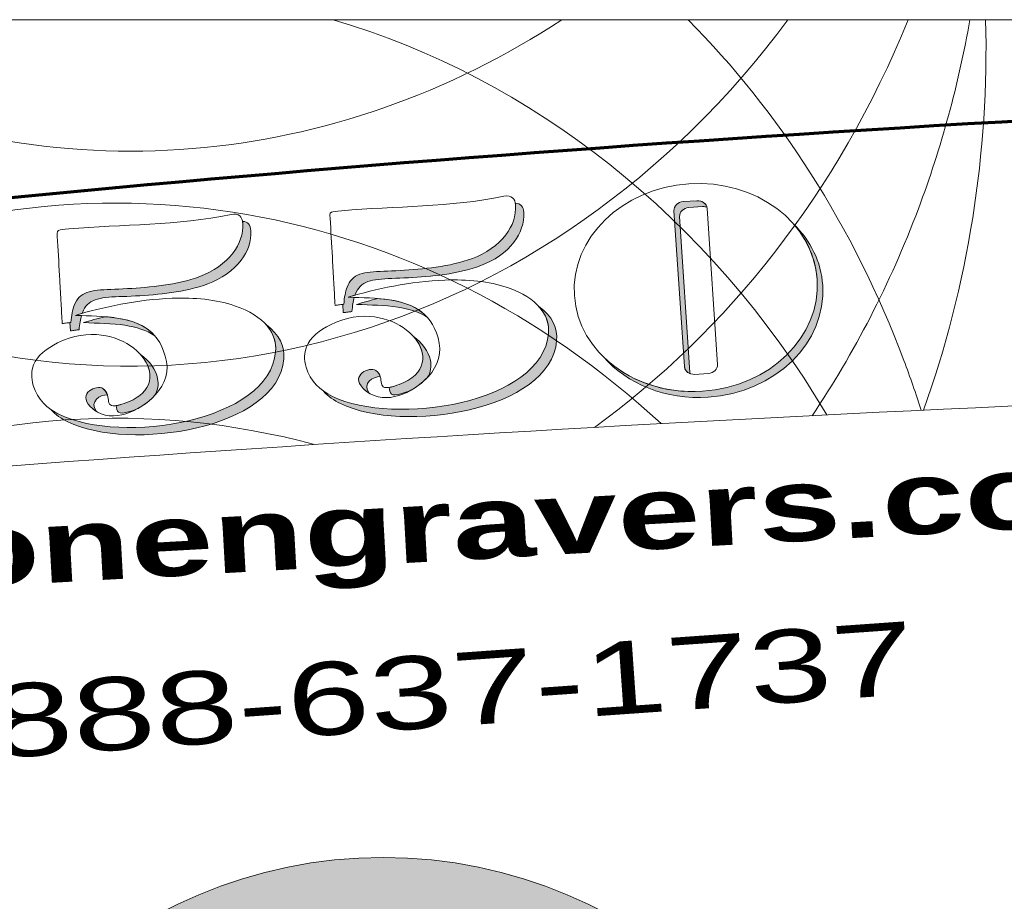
# Model space of a CAD drawing. Header units: inches. Extents: x 0 to 48, y -19.6 to 10.
# Tile 8 of 241: x 13.7 to 17.5, y 6.6 to 10. Entities that reach past the tile are written whole.
import ezdxf

# ---------------------------------------------------------------- set-up
doc = ezdxf.new("R2010")
doc.units = ezdxf.units.IN
doc.header["$MEASUREMENT"] = 0
doc.layers.add('Layer 1', color=7, linetype='Continuous')

msp = doc.modelspace()

# ---------------------------------------------------------------- hatches: boundary and pattern name
at = {"layer": 'Layer 1', "true_color": 0x231f20}
h = msp.add_hatch(color=250, dxfattribs=at)
edge = h.paths.add_edge_path()
edge.add_spline(control_points=[(15.0982, 8.9366), (15.0691, 8.9295), (15.0416, 8.9218), (15.0161, 8.9141), (15.0706, 8.9121), (15.125, 8.9113), (15.1742, 8.9038), (15.2172, 8.8973), (15.2563, 8.8857), (15.288, 8.8638), (15.2526, 8.9045), (15.2015, 8.9227), (15.143, 8.9316), (15.1284, 8.9338), (15.1135, 8.9354), (15.0982, 8.9366)], knot_values=[0, 0, 0, 0, 1, 1, 1, 2, 2, 2, 3, 3, 3, 4, 4, 4, 5, 5, 5, 5], degree=3, periodic=1)
edge = h.paths.add_edge_path()
edge.add_spline(control_points=[(14.8906, 8.5835), (14.9083, 8.5636), (14.9307, 8.548), (14.9558, 8.5358), (15.1925, 8.4212), (15.7574, 8.5082), (15.7803, 8.7754), (15.7843, 8.8228), (15.7637, 8.8693), (15.7124, 8.9067), (15.7408, 8.8751), (15.7522, 8.8394), (15.7491, 8.8032), (15.7262, 8.5359), (15.1613, 8.449), (14.9246, 8.5636), (14.9126, 8.5694), (14.9011, 8.576), (14.8906, 8.5835)], knot_values=[0, 0, 0, 0, 1, 1, 1, 2, 2, 2, 3, 3, 3, 4, 4, 4, 5, 5, 5, 6, 6, 6, 6], degree=3, periodic=1)
edge = h.paths.add_edge_path()
edge.add_spline(control_points=[(15.1932, 8.5751), (15.2039, 8.5785), (15.2146, 8.5825), (15.2248, 8.5871), (15.2439, 8.5979), (15.2616, 8.611), (15.2766, 8.6248), (15.2798, 8.6278), (15.283, 8.6309), (15.286, 8.6341), (15.3, 8.6548), (15.3036, 8.6782), (15.2987, 8.7015), (15.2919, 8.7347), (15.2679, 8.7678), (15.2326, 8.7935), (15.2507, 8.7736), (15.2629, 8.7514), (15.2675, 8.7292), (15.2747, 8.6948), (15.2634, 8.6603), (15.2276, 8.6342), (15.2088, 8.6206), (15.1856, 8.6103), (15.162, 8.6029), (15.1537, 8.6003), (15.1468, 8.5986), (15.141, 8.5977), (15.1439, 8.5762), (15.1433, 8.5595), (15.1932, 8.5751)], knot_values=[0, 0, 0, 0, 1, 1, 1, 2, 2, 2, 3, 3, 3, 4, 4, 4, 5, 5, 5, 6, 6, 6, 7, 7, 7, 8, 8, 8, 9, 9, 9, 10, 10, 10, 10], degree=3, periodic=1)
edge = h.paths.add_edge_path()
edge.add_spline(control_points=[(14.9659, 8.8829), (14.9659, 8.8829), (14.9641, 8.9143), (14.9641, 8.9143), (14.9641, 8.9143), (14.968, 8.9146), (14.968, 8.9146), (14.9701, 8.9418), (14.9742, 8.963), (14.9804, 8.9795), (14.9854, 8.9926), (14.9917, 9.0028), (14.9996, 9.0107), (15.0323, 9.0438), (15.091, 9.0383), (15.1834, 9.0436), (15.2691, 9.0486), (15.3725, 9.0574), (15.4594, 9.0898), (15.5102, 9.1088), (15.5565, 9.1402), (15.5869, 9.1802), (15.6118, 9.213), (15.6261, 9.2516), (15.6234, 9.2938), (15.6232, 9.296), (15.6229, 9.2982), (15.6226, 9.3004), (15.644, 9.3003), (15.6533, 9.2851), (15.6546, 9.266), (15.6573, 9.2238), (15.643, 9.1852), (15.6181, 9.1524), (15.5877, 9.1124), (15.5414, 9.081), (15.4906, 9.0621), (15.4037, 9.0296), (15.3003, 9.0208), (15.2146, 9.0159), (15.1222, 9.0106), (15.0635, 9.016), (15.0308, 8.9829), (15.0229, 8.975), (15.0166, 8.9648), (15.0116, 8.9518), (15.0116, 8.9518), (15.0108, 8.9495), (15.0108, 8.9495), (15.0019, 8.9469), (14.9933, 8.9444), (14.9849, 8.9418), (14.9849, 8.9418), (15.0081, 8.941), (15.0081, 8.941), (15.0038, 8.9263), (15.0009, 8.9085), (14.9992, 8.8869), (14.9939, 8.8865), (14.9886, 8.8858), (14.9834, 8.885), (14.9775, 8.8841), (14.9717, 8.8833), (14.9659, 8.8829)], knot_values=[0, 0, 0, 0, 1, 1, 1, 2, 2, 2, 3, 3, 3, 4, 4, 4, 5, 5, 5, 6, 6, 6, 7, 7, 7, 8, 8, 8, 9, 9, 9, 10, 10, 10, 11, 11, 11, 12, 12, 12, 13, 13, 13, 14, 14, 14, 15, 15, 15, 16, 16, 16, 17, 17, 17, 18, 18, 18, 19, 19, 19, 20, 20, 20, 21, 21, 21, 21], degree=3, periodic=1)
edge = h.paths.add_edge_path()
edge.add_spline(control_points=[(15.065, 8.5756), (15.037, 8.6138), (15.0796, 8.6397), (15.1072, 8.6388), (15.1047, 8.6473), (15.1, 8.6557), (15.0902, 8.6625), (15.0673, 8.6784), (14.9907, 8.6454), (15.042, 8.5939), (15.0493, 8.5866), (15.057, 8.5805), (15.065, 8.5756)], knot_values=[0, 0, 0, 0, 0.013889, 0.013889, 0.013889, 0.027778, 0.027778, 0.027778, 0.041667, 0.041667, 0.041667, 0.055556, 0.055556, 0.055556, 0.055556], degree=3, periodic=0)
edge.add_line((15.065, 8.5756), (15.065, 8.5756))
h = msp.add_hatch(color=250, dxfattribs=at)
edge = h.paths.add_edge_path()
edge.add_spline(control_points=[(16.6848, 9.2205), (16.7487, 9.1579), (16.7897, 9.077), (16.7957, 8.9868), (16.8102, 8.7683), (16.6147, 8.5773), (16.3589, 8.5603), (16.1965, 8.5495), (16.0489, 8.6114), (15.959, 8.714), (16.0499, 8.625), (16.1874, 8.5729), (16.3375, 8.5829), (16.5933, 8.5999), (16.7888, 8.7909), (16.7743, 9.0094), (16.769, 9.0891), (16.7364, 9.1615), (16.6848, 9.2205)], knot_values=[0, 0, 0, 0, 1, 1, 1, 2, 2, 2, 3, 3, 3, 4, 4, 4, 5, 5, 5, 6, 6, 6, 6], degree=3, periodic=1)
edge = h.paths.add_edge_path()
edge.add_spline(control_points=[(16.2844, 9.2835), (16.2844, 9.2835), (16.3369, 9.287), (16.3369, 9.287), (16.3429, 9.2874), (16.3488, 9.2865), (16.354, 9.2846), (16.3504, 9.2998), (16.3341, 9.3108), (16.3155, 9.3096), (16.3155, 9.3096), (16.263, 9.3061), (16.263, 9.3061), (16.2426, 9.3047), (16.2269, 9.2893), (16.2281, 9.2717), (16.2281, 9.2717), (16.2677, 8.6769), (16.2677, 8.6769), (16.2685, 8.6646), (16.2774, 8.6544), (16.2897, 8.6499), (16.2894, 8.6513), (16.2892, 8.6528), (16.2891, 8.6543), (16.2891, 8.6543), (16.2495, 9.2491), (16.2495, 9.2491), (16.2483, 9.2667), (16.264, 9.2821), (16.2844, 9.2835)], knot_values=[0, 0, 0, 0, 0.013889, 0.013889, 0.013889, 0.027778, 0.027778, 0.027778, 0.041667, 0.041667, 0.041667, 0.055556, 0.055556, 0.055556, 0.069444, 0.069444, 0.069444, 0.083333, 0.083333, 0.083333, 0.097222, 0.097222, 0.097222, 0.111111, 0.111111, 0.111111, 0.125, 0.125, 0.125, 0.138889, 0.138889, 0.138889, 0.138889], degree=3, periodic=0)
edge.add_line((16.2844, 9.2835), (16.2844, 9.2835))
h = msp.add_hatch(color=250, dxfattribs=at)
edge = h.paths.add_edge_path()
edge.add_spline(control_points=[(14.057, 8.8673), (14.028, 8.8601), (14.0004, 8.8525), (13.9749, 8.8447), (14.0295, 8.8427), (14.0838, 8.8419), (14.133, 8.8345), (14.176, 8.8279), (14.2151, 8.8163), (14.2469, 8.7945), (14.2115, 8.8351), (14.1603, 8.8533), (14.1018, 8.8622), (14.0873, 8.8644), (14.0723, 8.866), (14.057, 8.8673)], knot_values=[0, 0, 0, 0, 1, 1, 1, 2, 2, 2, 3, 3, 3, 4, 4, 4, 5, 5, 5, 5], degree=3, periodic=1)
edge = h.paths.add_edge_path()
edge.add_spline(control_points=[(13.8494, 8.5142), (13.8672, 8.4942), (13.8895, 8.4786), (13.9147, 8.4664), (14.1514, 8.3518), (14.7162, 8.4388), (14.7391, 8.7061), (14.7432, 8.7534), (14.7226, 8.7999), (14.6712, 8.8373), (14.6997, 8.8058), (14.711, 8.7701), (14.7079, 8.7338), (14.685, 8.4666), (14.1202, 8.3796), (13.8835, 8.4942), (13.8714, 8.5), (13.86, 8.5067), (13.8494, 8.5142)], knot_values=[0, 0, 0, 0, 1, 1, 1, 2, 2, 2, 3, 3, 3, 4, 4, 4, 5, 5, 5, 6, 6, 6, 6], degree=3, periodic=1)
edge = h.paths.add_edge_path()
edge.add_spline(control_points=[(14.152, 8.5058), (14.1628, 8.5091), (14.1735, 8.5131), (14.1837, 8.5177), (14.2028, 8.5285), (14.2204, 8.5416), (14.2354, 8.5555), (14.2386, 8.5585), (14.2418, 8.5616), (14.2449, 8.5647), (14.2588, 8.5855), (14.2624, 8.6088), (14.2576, 8.6321), (14.2507, 8.6653), (14.2268, 8.6985), (14.1914, 8.7241), (14.2096, 8.7042), (14.2218, 8.682), (14.2264, 8.6599), (14.2335, 8.6254), (14.2223, 8.5909), (14.1864, 8.5649), (14.1677, 8.5513), (14.1445, 8.5409), (14.1208, 8.5335), (14.1125, 8.5309), (14.1056, 8.5292), (14.0998, 8.5283), (14.1028, 8.5068), (14.1021, 8.4902), (14.152, 8.5058)], knot_values=[0, 0, 0, 0, 1, 1, 1, 2, 2, 2, 3, 3, 3, 4, 4, 4, 5, 5, 5, 6, 6, 6, 7, 7, 7, 8, 8, 8, 9, 9, 9, 10, 10, 10, 10], degree=3, periodic=1)
edge = h.paths.add_edge_path()
edge.add_spline(control_points=[(13.9247, 8.8135), (13.9247, 8.8135), (13.9229, 8.8449), (13.9229, 8.8449), (13.9229, 8.8449), (13.9269, 8.8453), (13.9269, 8.8453), (13.9289, 8.8725), (13.933, 8.8936), (13.9393, 8.9102), (13.9442, 8.9232), (13.9506, 8.9334), (13.9584, 8.9413), (13.9911, 8.9744), (14.0498, 8.9689), (14.1423, 8.9743), (14.2279, 8.9792), (14.3313, 8.988), (14.4182, 9.0205), (14.4691, 9.0394), (14.5153, 9.0708), (14.5457, 9.1108), (14.5707, 9.1436), (14.5849, 9.1822), (14.5822, 9.2244), (14.582, 9.2267), (14.5818, 9.2289), (14.5814, 9.231), (14.6029, 9.2309), (14.6122, 9.2157), (14.6134, 9.1967), (14.6161, 9.1545), (14.6019, 9.1159), (14.5769, 9.083), (14.5465, 9.0431), (14.5003, 9.0117), (14.4494, 8.9927), (14.3625, 8.9603), (14.2591, 8.9514), (14.1735, 8.9465), (14.081, 8.9412), (14.0223, 8.9467), (13.9896, 8.9136), (13.9818, 8.9056), (13.9754, 8.8955), (13.9705, 8.8824), (13.9705, 8.8824), (13.9696, 8.8801), (13.9696, 8.8801), (13.9608, 8.8776), (13.9521, 8.875), (13.9437, 8.8725), (13.9437, 8.8725), (13.9669, 8.8717), (13.9669, 8.8717), (13.9626, 8.857), (13.9597, 8.8391), (13.9581, 8.8175), (13.9527, 8.8172), (13.9475, 8.8164), (13.9422, 8.8156), (13.9364, 8.8148), (13.9306, 8.8139), (13.9247, 8.8135)], knot_values=[0, 0, 0, 0, 1, 1, 1, 2, 2, 2, 3, 3, 3, 4, 4, 4, 5, 5, 5, 6, 6, 6, 7, 7, 7, 8, 8, 8, 9, 9, 9, 10, 10, 10, 11, 11, 11, 12, 12, 12, 13, 13, 13, 14, 14, 14, 15, 15, 15, 16, 16, 16, 17, 17, 17, 18, 18, 18, 19, 19, 19, 20, 20, 20, 21, 21, 21, 21], degree=3, periodic=1)
edge = h.paths.add_edge_path()
edge.add_spline(control_points=[(14.0238, 8.5063), (13.9959, 8.5445), (14.0385, 8.5703), (14.066, 8.5694), (14.0635, 8.5779), (14.0588, 8.5863), (14.0491, 8.5931), (14.0262, 8.6091), (13.9496, 8.5761), (14.0008, 8.5245), (14.0081, 8.5172), (14.0158, 8.5112), (14.0238, 8.5063)], knot_values=[0, 0, 0, 0, 0.013889, 0.013889, 0.013889, 0.027778, 0.027778, 0.027778, 0.041667, 0.041667, 0.041667, 0.055556, 0.055556, 0.055556, 0.055556], degree=3, periodic=0)
edge.add_line((14.0238, 8.5063), (14.0238, 8.5063))
h = msp.add_hatch(color=250, dxfattribs=at)
edge = h.paths.add_edge_path()
edge.add_spline(control_points=[(15.1177, 6.805), (16.1145, 6.805), (16.9227, 5.9969), (16.9227, 5), (16.9227, 4.0031), (16.1145, 3.195), (15.1177, 3.195), (14.1208, 3.195), (13.3127, 4.0031), (13.3127, 5), (13.3127, 5.9969), (14.1208, 6.805), (15.1177, 6.805)], knot_values=[0, 0, 0, 0, 1, 1, 1, 2, 2, 2, 3, 3, 3, 4, 4, 4, 4], degree=3, periodic=1)
edge = h.paths.add_edge_path()
edge.add_spline(control_points=[(15.1177, 6.6091), (16.0063, 6.6091), (16.7267, 5.8887), (16.7267, 5), (16.7267, 4.1113), (16.0063, 3.3909), (15.1177, 3.3909), (14.229, 3.3909), (13.5086, 4.1113), (13.5086, 5), (13.5086, 5.8887), (14.229, 6.6091), (15.1177, 6.6091)], knot_values=[0, 0, 0, 0, 0.013889, 0.013889, 0.013889, 0.027778, 0.027778, 0.027778, 0.041667, 0.041667, 0.041667, 0.055556, 0.055556, 0.055556, 0.055556], degree=3, periodic=0)
edge.add_line((15.1177, 6.6091), (15.1177, 6.6091))

# ---------------------------------------------------------------- linework, layer by layer
at = {"layer": 'Layer 1', "lineweight": 0}
msp.add_lwpolyline([(48, 10), (48, 0), (0, 0), (0, 10), (48, 10)], dxfattribs=at)
at = {"layer": 'Layer 1', "color": 250, "lineweight": 18, "true_color": 0x231f20}
msp.add_lwpolyline([(48, 10), (48, 0), (0, 0), (0, 10), (48, 10)], dxfattribs=at)
for points, knots in [([(16.6631, 10), (15.7668, 8.7892), (14.2399, 8.324), (12.8834, 8.9701), (12.3875, 9.2063), (11.9706, 9.5643), (11.6484, 10)], [0, 0, 0, 0, 1, 1, 1, 2, 2, 2, 2]), ([(15.8007, 10), (14.9427, 9.4377), (13.8681, 9.3212), (12.8834, 9.7902), (12.7535, 9.852), (12.6291, 9.9222), (12.5104, 10)], [0, 0, 0, 0, 1, 1, 1, 2, 2, 2, 2]), ([(17.1714, 8.5104), (17.1511, 8.5741), (17.1291, 8.6374), (17.1055, 8.7001), (16.9124, 9.2132), (16.6276, 9.651), (16.2818, 10)], [0, 0, 0, 0, 1, 1, 1, 2, 2, 2, 2]), ([(17.3572, 10), (17.3141, 9.7544), (17.2486, 9.5127), (17.1606, 9.279), (17.0524, 8.9916), (16.9155, 8.7278), (16.7551, 8.4899)], [0, 0, 0, 0, 1, 1, 1, 2, 2, 2, 2]), ([(16.1788, 8.4595), (15.2706, 9.3019), (13.9872, 9.5611), (12.8283, 9.0091), (12.3912, 8.8009), (12.0155, 8.498), (11.7119, 8.1308)], [0, 0, 0, 0, 1, 1, 1, 2, 2, 2, 2]), ([(40.9593, 7.5749), (36.91, 8.1755), (31.8578, 8.5653), (26.3217, 8.6511), (25.6721, 9.1696), (24.8692, 9.4762), (24, 9.4762), (23.1309, 9.4762), (22.328, 9.1696), (21.6783, 8.6511), (16.1423, 8.5653), (11.0903, 8.1754), (7.0407, 7.5749)], [0, 0, 0, 0, 1, 1, 1, 2, 2, 2, 3, 3, 3, 4, 4, 4, 4]), ([(16.2848, 9.3742), (16.5406, 9.3912), (16.7597, 9.2279), (16.7743, 9.0094), (16.7888, 8.7909), (16.5933, 8.5999), (16.3375, 8.5829), (16.0818, 8.5658), (15.8626, 8.7292), (15.8481, 8.9477), (15.8335, 9.1662), (16.029, 9.3572), (16.2848, 9.3742)], [0, 0, 0, 0, 1, 1, 1, 2, 2, 2, 3, 3, 3, 4, 4, 4, 4]), ([(14.9347, 8.9106), (14.9333, 8.9358), (14.9318, 8.9628), (14.9303, 8.988), (14.9287, 9.0171), (14.9271, 9.0463), (14.9254, 9.0754), (14.9226, 9.1254), (14.9199, 9.1753), (14.9171, 9.2253), (14.9155, 9.2522), (14.9121, 9.2617), (14.921, 9.266), (14.9269, 9.2688), (14.9384, 9.2694), (14.9595, 9.2713), (15.1653, 9.2899), (15.3734, 9.2836), (15.5792, 9.3268), (15.6094, 9.3331), (15.6219, 9.3161), (15.6234, 9.2938), (15.6261, 9.2516), (15.6118, 9.213), (15.5869, 9.1802), (15.5565, 9.1402), (15.5102, 9.1088), (15.4594, 9.0898), (15.3725, 9.0574), (15.2691, 9.0486), (15.1834, 9.0436), (15.091, 9.0383), (15.0323, 9.0438), (14.9996, 9.0107), (14.9917, 9.0028), (14.9854, 8.9926), (14.9804, 8.9795), (14.9742, 8.963), (14.9701, 8.9418), (14.968, 8.9146), (14.9627, 8.9143), (14.9574, 8.9135), (14.9522, 8.9127), (14.9464, 8.9119), (14.9405, 8.911), (14.9347, 8.9106)], [0, 0, 0, 0, 1, 1, 1, 2, 2, 2, 3, 3, 3, 4, 4, 4, 5, 5, 5, 6, 6, 6, 7, 7, 7, 8, 8, 8, 9, 9, 9, 10, 10, 10, 11, 11, 11, 12, 12, 12, 13, 13, 13, 14, 14, 14, 15, 15, 15, 15]), ([(16.263, 9.3061), (16.263, 9.3061), (16.3155, 9.3096), (16.3155, 9.3096), (16.3359, 9.3109), (16.3535, 9.2977), (16.3546, 9.2802), (16.3546, 9.2802), (16.3943, 8.6853), (16.3943, 8.6853), (16.3954, 8.6678), (16.3797, 8.6524), (16.3594, 8.651), (16.3594, 8.651), (16.3069, 8.6475), (16.3069, 8.6475), (16.2865, 8.6462), (16.2689, 8.6594), (16.2677, 8.6769), (16.2677, 8.6769), (16.2281, 9.2717), (16.2281, 9.2717), (16.2269, 9.2893), (16.2426, 9.3047), (16.263, 9.3061)], [0, 0, 0, 0, 1, 1, 1, 2, 2, 2, 3, 3, 3, 4, 4, 4, 5, 5, 5, 6, 6, 6, 7, 7, 7, 8, 8, 8, 8]), ([(13.8935, 8.8413), (13.8921, 8.8664), (13.8906, 8.8934), (13.8892, 8.9186), (13.8875, 8.9478), (13.8859, 8.9769), (13.8843, 9.0061), (13.8815, 9.056), (13.8787, 9.1059), (13.8759, 9.1559), (13.8744, 9.1828), (13.871, 9.1923), (13.8798, 9.1966), (13.8857, 9.1995), (13.8972, 9.2), (13.9184, 9.2019), (14.1242, 9.2205), (14.3323, 9.2142), (14.538, 9.2574), (14.5682, 9.2638), (14.5807, 9.2467), (14.5822, 9.2244), (14.5849, 9.1822), (14.5707, 9.1436), (14.5457, 9.1108), (14.5153, 9.0708), (14.4691, 9.0394), (14.4182, 9.0205), (14.3313, 8.988), (14.2279, 8.9792), (14.1423, 8.9743), (14.0498, 8.9689), (13.9911, 8.9744), (13.9584, 8.9413), (13.9506, 8.9334), (13.9442, 8.9232), (13.9393, 8.9102), (13.933, 8.8936), (13.9289, 8.8725), (13.9269, 8.8453), (13.9216, 8.8449), (13.9163, 8.8441), (13.911, 8.8434), (13.9052, 8.8425), (13.8994, 8.8416), (13.8935, 8.8413)], [0, 0, 0, 0, 1, 1, 1, 2, 2, 2, 3, 3, 3, 4, 4, 4, 5, 5, 5, 6, 6, 6, 7, 7, 7, 8, 8, 8, 9, 9, 9, 10, 10, 10, 11, 11, 11, 12, 12, 12, 13, 13, 13, 14, 14, 14, 15, 15, 15, 15]), ([(15.162, 8.6029), (15.1856, 8.6103), (15.2088, 8.6206), (15.2276, 8.6342), (15.2634, 8.6603), (15.2747, 8.6948), (15.2675, 8.7292), (15.2546, 8.7916), (15.1814, 8.854), (15.0851, 8.8666), (15.0338, 8.8733), (14.9759, 8.8658), (14.917, 8.8367), (14.8749, 8.8158), (14.8402, 8.7889), (14.8256, 8.7526), (14.8166, 8.7303), (14.8152, 8.7045), (14.8243, 8.6744), (14.8404, 8.621), (14.8775, 8.5864), (14.9246, 8.5636), (15.1613, 8.449), (15.7262, 8.5359), (15.7491, 8.8032), (15.7549, 8.8719), (15.709, 8.9387), (15.5925, 8.9786), (15.5224, 9.0027), (15.4393, 9.0101), (15.354, 9.007), (15.2232, 9.0023), (15.0872, 8.973), (14.9849, 8.9418), (15.0394, 8.9399), (15.0938, 8.939), (15.143, 8.9316), (15.2359, 8.9175), (15.3104, 8.8797), (15.3324, 8.7661), (15.3429, 8.7122), (15.317, 8.6623), (15.2766, 8.6248), (15.2157, 8.5685), (15.1104, 8.5251), (15.042, 8.5939), (14.9907, 8.6454), (15.0673, 8.6784), (15.0902, 8.6625), (15.1308, 8.6343), (15.0829, 8.5782), (15.162, 8.6029)], [0, 0, 0, 0, 1, 1, 1, 2, 2, 2, 3, 3, 3, 4, 4, 4, 5, 5, 5, 6, 6, 6, 7, 7, 7, 8, 8, 8, 9, 9, 9, 10, 10, 10, 11, 11, 11, 12, 12, 12, 13, 13, 13, 14, 14, 14, 15, 15, 15, 16, 16, 16, 17, 17, 17, 17]), ([(14.1208, 8.5335), (14.1445, 8.5409), (14.1677, 8.5513), (14.1864, 8.5649), (14.2223, 8.5909), (14.2335, 8.6254), (14.2264, 8.6599), (14.2135, 8.7222), (14.1403, 8.7846), (14.044, 8.7972), (13.9926, 8.8039), (13.9347, 8.7965), (13.8758, 8.7673), (13.8338, 8.7465), (13.799, 8.7195), (13.7844, 8.6832), (13.7755, 8.6609), (13.7741, 8.6351), (13.7832, 8.605), (13.7993, 8.5516), (13.8364, 8.517), (13.8835, 8.4942), (14.1202, 8.3796), (14.685, 8.4666), (14.7079, 8.7338), (14.7138, 8.8025), (14.6678, 8.8693), (14.5514, 8.9093), (14.4812, 8.9333), (14.3981, 8.9407), (14.3129, 8.9376), (14.1821, 8.9329), (14.0461, 8.9036), (13.9437, 8.8725), (13.9983, 8.8705), (14.0526, 8.8696), (14.1018, 8.8622), (14.1948, 8.8481), (14.2692, 8.8104), (14.2913, 8.6967), (14.3017, 8.6428), (14.2759, 8.5929), (14.2354, 8.5555), (14.1745, 8.4991), (14.0692, 8.4557), (14.0008, 8.5245), (13.9496, 8.5761), (14.0262, 8.6091), (14.0491, 8.5931), (14.0896, 8.5649), (14.0418, 8.5088), (14.1208, 8.5335)], [0, 0, 0, 0, 1, 1, 1, 2, 2, 2, 3, 3, 3, 4, 4, 4, 5, 5, 5, 6, 6, 6, 7, 7, 7, 8, 8, 8, 9, 9, 9, 10, 10, 10, 11, 11, 11, 12, 12, 12, 13, 13, 13, 14, 14, 14, 15, 15, 15, 16, 16, 16, 17, 17, 17, 17])]:
    msp.add_open_spline(points, degree=3, knots=knots, dxfattribs=at)
for points in [[(16.8115, 8.4928), (16.3605, 9.2516), (15.6827, 9.7768), (14.9273, 10)], [(17.1218, 10), (16.8535, 9.341), (16.4315, 8.8125), (15.9243, 8.4453)], [(17.4174, 10), (17.4308, 9.4942), (17.3513, 8.9868), (17.1797, 8.5108)], [(14.8564, 8.3798), (14.2381, 8.5459), (13.5716, 8.5111), (12.9374, 8.2383)]]:
    msp.add_open_spline(points, degree=3, dxfattribs=at)
at = {"layer": 'Layer 1', "lineweight": 0}
for points, knots in [([(24, 0.2068), (30.0303, 0.2068), (35.5362, 0.6583), (39.731, 1.4024), (39.7309, 1.4058), (39.7308, 1.4091), (39.7308, 1.4125), (39.7308, 2.3526), (40.633, 3.1148), (41.7459, 3.1148), (42.4984, 3.1148), (43.1545, 2.7662), (43.5005, 2.2498), (46.2145, 3.0284), (47.8085, 3.9766), (47.8085, 5), (47.8085, 6.0234), (46.2145, 6.9717), (43.5005, 7.7502), (43.1545, 7.2338), (42.4984, 6.8853), (41.7459, 6.8853), (40.633, 6.8853), (39.7308, 7.6474), (39.7308, 8.5875), (39.7308, 8.5909), (39.7309, 8.5942), (39.731, 8.5976), (35.5362, 9.3417), (30.0303, 9.7932), (24, 9.7932), (17.9697, 9.7932), (12.4641, 9.3416), (8.2691, 8.5976), (8.2691, 8.5942), (8.2692, 8.5909), (8.2692, 8.5875), (8.2692, 7.6474), (7.367, 6.8853), (6.2542, 6.8853), (5.5016, 6.8853), (4.8455, 7.2338), (4.4995, 7.7502), (1.7852, 6.9717), (0.1915, 6.0234), (0.1915, 5), (0.1915, 3.9766), (1.7852, 3.0283), (4.4995, 2.2498), (4.8455, 2.7662), (5.5016, 3.1148), (6.2542, 3.1148), (7.367, 3.1148), (8.2692, 2.3526), (8.2692, 1.4125), (8.2692, 1.4091), (8.2691, 1.4058), (8.2691, 1.4024), (12.4641, 0.6584), (17.9697, 0.2068), (24, 0.2068)], [0, 0, 0, 0, 1, 1, 1, 2, 2, 2, 3, 3, 3, 4, 4, 4, 5, 5, 5, 6, 6, 6, 7, 7, 7, 8, 8, 8, 9, 9, 9, 10, 10, 10, 11, 11, 11, 12, 12, 12, 13, 13, 13, 14, 14, 14, 15, 15, 15, 16, 16, 16, 17, 17, 17, 18, 18, 18, 19, 19, 19, 20, 20, 20, 20]), ([(16.2848, 9.3742), (16.5406, 9.3912), (16.7597, 9.2279), (16.7743, 9.0094), (16.7888, 8.7909), (16.5933, 8.5999), (16.3375, 8.5829), (16.0818, 8.5658), (15.8626, 8.7292), (15.8481, 8.9477), (15.8335, 9.1662), (16.029, 9.3572), (16.2848, 9.3742)], [0, 0, 0, 0, 1, 1, 1, 2, 2, 2, 3, 3, 3, 4, 4, 4, 4]), ([(14.9347, 8.9106), (14.9333, 8.9358), (14.9318, 8.9628), (14.9303, 8.988), (14.9287, 9.0171), (14.9271, 9.0463), (14.9254, 9.0754), (14.9226, 9.1254), (14.9199, 9.1753), (14.9171, 9.2253), (14.9155, 9.2522), (14.9121, 9.2617), (14.921, 9.266), (14.9269, 9.2688), (14.9384, 9.2694), (14.9595, 9.2713), (15.1653, 9.2899), (15.3734, 9.2836), (15.5792, 9.3268), (15.6094, 9.3331), (15.6219, 9.3161), (15.6234, 9.2938), (15.6261, 9.2516), (15.6118, 9.213), (15.5869, 9.1802), (15.5565, 9.1402), (15.5102, 9.1088), (15.4594, 9.0898), (15.3725, 9.0574), (15.2691, 9.0486), (15.1834, 9.0436), (15.091, 9.0383), (15.0323, 9.0438), (14.9996, 9.0107), (14.9917, 9.0028), (14.9854, 8.9926), (14.9804, 8.9795), (14.9742, 8.963), (14.9701, 8.9418), (14.968, 8.9146), (14.9627, 8.9143), (14.9574, 8.9135), (14.9522, 8.9127), (14.9464, 8.9119), (14.9405, 8.911), (14.9347, 8.9106)], [0, 0, 0, 0, 1, 1, 1, 2, 2, 2, 3, 3, 3, 4, 4, 4, 5, 5, 5, 6, 6, 6, 7, 7, 7, 8, 8, 8, 9, 9, 9, 10, 10, 10, 11, 11, 11, 12, 12, 12, 13, 13, 13, 14, 14, 14, 15, 15, 15, 15]), ([(14.9659, 8.8829), (14.9659, 8.8829), (14.9641, 8.9143), (14.9641, 8.9143), (14.9641, 8.9143), (14.968, 8.9146), (14.968, 8.9146), (14.9701, 8.9418), (14.9742, 8.963), (14.9804, 8.9795), (14.9854, 8.9926), (14.9917, 9.0028), (14.9996, 9.0107), (15.0323, 9.0438), (15.091, 9.0383), (15.1834, 9.0436), (15.2691, 9.0486), (15.3725, 9.0574), (15.4594, 9.0898), (15.5102, 9.1088), (15.5565, 9.1402), (15.5869, 9.1802), (15.6118, 9.213), (15.6261, 9.2516), (15.6234, 9.2938), (15.6232, 9.296), (15.6229, 9.2982), (15.6226, 9.3004), (15.644, 9.3003), (15.6533, 9.2851), (15.6546, 9.266), (15.6573, 9.2238), (15.643, 9.1852), (15.6181, 9.1524), (15.5877, 9.1124), (15.5414, 9.081), (15.4906, 9.0621), (15.4037, 9.0296), (15.3003, 9.0208), (15.2146, 9.0159), (15.1222, 9.0106), (15.0635, 9.016), (15.0308, 8.9829), (15.0229, 8.975), (15.0166, 8.9648), (15.0116, 8.9518), (15.0116, 8.9518), (15.0108, 8.9495), (15.0108, 8.9495), (15.0019, 8.9469), (14.9933, 8.9444), (14.9849, 8.9418), (14.9849, 8.9418), (15.0081, 8.941), (15.0081, 8.941), (15.0038, 8.9263), (15.0009, 8.9085), (14.9992, 8.8869), (14.9939, 8.8865), (14.9886, 8.8858), (14.9834, 8.885), (14.9775, 8.8841), (14.9717, 8.8833), (14.9659, 8.8829)], [0, 0, 0, 0, 1, 1, 1, 2, 2, 2, 3, 3, 3, 4, 4, 4, 5, 5, 5, 6, 6, 6, 7, 7, 7, 8, 8, 8, 9, 9, 9, 10, 10, 10, 11, 11, 11, 12, 12, 12, 13, 13, 13, 14, 14, 14, 15, 15, 15, 16, 16, 16, 17, 17, 17, 18, 18, 18, 19, 19, 19, 20, 20, 20, 21, 21, 21, 21]), ([(16.263, 9.3061), (16.263, 9.3061), (16.3155, 9.3096), (16.3155, 9.3096), (16.3359, 9.3109), (16.3535, 9.2977), (16.3546, 9.2802), (16.3546, 9.2802), (16.3943, 8.6853), (16.3943, 8.6853), (16.3954, 8.6678), (16.3797, 8.6524), (16.3594, 8.651), (16.3594, 8.651), (16.3069, 8.6475), (16.3069, 8.6475), (16.2865, 8.6462), (16.2689, 8.6594), (16.2677, 8.6769), (16.2677, 8.6769), (16.2281, 9.2717), (16.2281, 9.2717), (16.2269, 9.2893), (16.2426, 9.3047), (16.263, 9.3061)], [0, 0, 0, 0, 1, 1, 1, 2, 2, 2, 3, 3, 3, 4, 4, 4, 5, 5, 5, 6, 6, 6, 7, 7, 7, 8, 8, 8, 8]), ([(16.2844, 9.2835), (16.2844, 9.2835), (16.3369, 9.287), (16.3369, 9.287), (16.3429, 9.2874), (16.3488, 9.2865), (16.354, 9.2846), (16.3504, 9.2998), (16.3341, 9.3108), (16.3155, 9.3096), (16.3155, 9.3096), (16.263, 9.3061), (16.263, 9.3061), (16.2426, 9.3047), (16.2269, 9.2893), (16.2281, 9.2717), (16.2281, 9.2717), (16.2677, 8.6769), (16.2677, 8.6769), (16.2685, 8.6646), (16.2774, 8.6544), (16.2897, 8.6499), (16.2894, 8.6513), (16.2892, 8.6528), (16.2891, 8.6543), (16.2891, 8.6543), (16.2495, 9.2491), (16.2495, 9.2491), (16.2483, 9.2667), (16.264, 9.2821), (16.2844, 9.2835)], [0, 0, 0, 0, 1, 1, 1, 2, 2, 2, 3, 3, 3, 4, 4, 4, 5, 5, 5, 6, 6, 6, 7, 7, 7, 8, 8, 8, 9, 9, 9, 10, 10, 10, 10]), ([(13.8935, 8.8413), (13.8921, 8.8664), (13.8906, 8.8934), (13.8892, 8.9186), (13.8875, 8.9478), (13.8859, 8.9769), (13.8843, 9.0061), (13.8815, 9.056), (13.8787, 9.1059), (13.8759, 9.1559), (13.8744, 9.1828), (13.871, 9.1923), (13.8798, 9.1966), (13.8857, 9.1995), (13.8972, 9.2), (13.9184, 9.2019), (14.1242, 9.2205), (14.3323, 9.2142), (14.538, 9.2574), (14.5682, 9.2638), (14.5807, 9.2467), (14.5822, 9.2244), (14.5849, 9.1822), (14.5707, 9.1436), (14.5457, 9.1108), (14.5153, 9.0708), (14.4691, 9.0394), (14.4182, 9.0205), (14.3313, 8.988), (14.2279, 8.9792), (14.1423, 8.9743), (14.0498, 8.9689), (13.9911, 8.9744), (13.9584, 8.9413), (13.9506, 8.9334), (13.9442, 8.9232), (13.9393, 8.9102), (13.933, 8.8936), (13.9289, 8.8725), (13.9269, 8.8453), (13.9216, 8.8449), (13.9163, 8.8441), (13.911, 8.8434), (13.9052, 8.8425), (13.8994, 8.8416), (13.8935, 8.8413)], [0, 0, 0, 0, 1, 1, 1, 2, 2, 2, 3, 3, 3, 4, 4, 4, 5, 5, 5, 6, 6, 6, 7, 7, 7, 8, 8, 8, 9, 9, 9, 10, 10, 10, 11, 11, 11, 12, 12, 12, 13, 13, 13, 14, 14, 14, 15, 15, 15, 15]), ([(13.9247, 8.8135), (13.9247, 8.8135), (13.9229, 8.8449), (13.9229, 8.8449), (13.9229, 8.8449), (13.9269, 8.8453), (13.9269, 8.8453), (13.9289, 8.8725), (13.933, 8.8936), (13.9393, 8.9102), (13.9442, 8.9232), (13.9506, 8.9334), (13.9584, 8.9413), (13.9911, 8.9744), (14.0498, 8.9689), (14.1423, 8.9743), (14.2279, 8.9792), (14.3313, 8.988), (14.4182, 9.0205), (14.4691, 9.0394), (14.5153, 9.0708), (14.5457, 9.1108), (14.5707, 9.1436), (14.5849, 9.1822), (14.5822, 9.2244), (14.582, 9.2267), (14.5818, 9.2289), (14.5814, 9.231), (14.6029, 9.2309), (14.6122, 9.2157), (14.6134, 9.1967), (14.6161, 9.1545), (14.6019, 9.1159), (14.5769, 9.083), (14.5465, 9.0431), (14.5003, 9.0117), (14.4494, 8.9927), (14.3625, 8.9603), (14.2591, 8.9514), (14.1735, 8.9465), (14.081, 8.9412), (14.0223, 8.9467), (13.9896, 8.9136), (13.9818, 8.9056), (13.9754, 8.8955), (13.9705, 8.8824), (13.9705, 8.8824), (13.9696, 8.8801), (13.9696, 8.8801), (13.9608, 8.8776), (13.9521, 8.875), (13.9437, 8.8725), (13.9437, 8.8725), (13.9669, 8.8717), (13.9669, 8.8717), (13.9626, 8.857), (13.9597, 8.8391), (13.9581, 8.8175), (13.9527, 8.8172), (13.9475, 8.8164), (13.9422, 8.8156), (13.9364, 8.8148), (13.9306, 8.8139), (13.9247, 8.8135)], [0, 0, 0, 0, 1, 1, 1, 2, 2, 2, 3, 3, 3, 4, 4, 4, 5, 5, 5, 6, 6, 6, 7, 7, 7, 8, 8, 8, 9, 9, 9, 10, 10, 10, 11, 11, 11, 12, 12, 12, 13, 13, 13, 14, 14, 14, 15, 15, 15, 16, 16, 16, 17, 17, 17, 18, 18, 18, 19, 19, 19, 20, 20, 20, 21, 21, 21, 21]), ([(16.6848, 9.2205), (16.7487, 9.1579), (16.7897, 9.077), (16.7957, 8.9868), (16.8102, 8.7683), (16.6147, 8.5773), (16.3589, 8.5603), (16.1965, 8.5495), (16.0489, 8.6114), (15.959, 8.714), (16.0499, 8.625), (16.1874, 8.5729), (16.3375, 8.5829), (16.5933, 8.5999), (16.7888, 8.7909), (16.7743, 9.0094), (16.769, 9.0891), (16.7364, 9.1615), (16.6848, 9.2205)], [0, 0, 0, 0, 1, 1, 1, 2, 2, 2, 3, 3, 3, 4, 4, 4, 5, 5, 5, 6, 6, 6, 6]), ([(15.162, 8.6029), (15.1856, 8.6103), (15.2088, 8.6206), (15.2276, 8.6342), (15.2634, 8.6603), (15.2747, 8.6948), (15.2675, 8.7292), (15.2546, 8.7916), (15.1814, 8.854), (15.0851, 8.8666), (15.0338, 8.8733), (14.9759, 8.8658), (14.917, 8.8367), (14.8749, 8.8158), (14.8402, 8.7889), (14.8256, 8.7526), (14.8166, 8.7303), (14.8152, 8.7045), (14.8243, 8.6744), (14.8404, 8.621), (14.8775, 8.5864), (14.9246, 8.5636), (15.1613, 8.449), (15.7262, 8.5359), (15.7491, 8.8032), (15.7549, 8.8719), (15.709, 8.9387), (15.5925, 8.9786), (15.5224, 9.0027), (15.4393, 9.0101), (15.354, 9.007), (15.2232, 9.0023), (15.0872, 8.973), (14.9849, 8.9418), (15.0394, 8.9399), (15.0938, 8.939), (15.143, 8.9316), (15.2359, 8.9175), (15.3104, 8.8797), (15.3324, 8.7661), (15.3429, 8.7122), (15.317, 8.6623), (15.2766, 8.6248), (15.2157, 8.5685), (15.1104, 8.5251), (15.042, 8.5939), (14.9907, 8.6454), (15.0673, 8.6784), (15.0902, 8.6625), (15.1308, 8.6343), (15.0829, 8.5782), (15.162, 8.6029)], [0, 0, 0, 0, 1, 1, 1, 2, 2, 2, 3, 3, 3, 4, 4, 4, 5, 5, 5, 6, 6, 6, 7, 7, 7, 8, 8, 8, 9, 9, 9, 10, 10, 10, 11, 11, 11, 12, 12, 12, 13, 13, 13, 14, 14, 14, 15, 15, 15, 16, 16, 16, 17, 17, 17, 17]), ([(14.1208, 8.5335), (14.1445, 8.5409), (14.1677, 8.5513), (14.1864, 8.5649), (14.2223, 8.5909), (14.2335, 8.6254), (14.2264, 8.6599), (14.2135, 8.7222), (14.1403, 8.7846), (14.044, 8.7972), (13.9926, 8.8039), (13.9347, 8.7965), (13.8758, 8.7673), (13.8338, 8.7465), (13.799, 8.7195), (13.7844, 8.6832), (13.7755, 8.6609), (13.7741, 8.6351), (13.7832, 8.605), (13.7993, 8.5516), (13.8364, 8.517), (13.8835, 8.4942), (14.1202, 8.3796), (14.685, 8.4666), (14.7079, 8.7338), (14.7138, 8.8025), (14.6678, 8.8693), (14.5514, 8.9093), (14.4812, 8.9333), (14.3981, 8.9407), (14.3129, 8.9376), (14.1821, 8.9329), (14.0461, 8.9036), (13.9437, 8.8725), (13.9983, 8.8705), (14.0526, 8.8696), (14.1018, 8.8622), (14.1948, 8.8481), (14.2692, 8.8104), (14.2913, 8.6967), (14.3017, 8.6428), (14.2759, 8.5929), (14.2354, 8.5555), (14.1745, 8.4991), (14.0692, 8.4557), (14.0008, 8.5245), (13.9496, 8.5761), (14.0262, 8.6091), (14.0491, 8.5931), (14.0896, 8.5649), (14.0418, 8.5088), (14.1208, 8.5335)], [0, 0, 0, 0, 1, 1, 1, 2, 2, 2, 3, 3, 3, 4, 4, 4, 5, 5, 5, 6, 6, 6, 7, 7, 7, 8, 8, 8, 9, 9, 9, 10, 10, 10, 11, 11, 11, 12, 12, 12, 13, 13, 13, 14, 14, 14, 15, 15, 15, 16, 16, 16, 17, 17, 17, 17]), ([(14.8906, 8.5835), (14.9083, 8.5636), (14.9307, 8.548), (14.9558, 8.5358), (15.1925, 8.4212), (15.7574, 8.5082), (15.7803, 8.7754), (15.7843, 8.8228), (15.7637, 8.8693), (15.7124, 8.9067), (15.7408, 8.8751), (15.7522, 8.8394), (15.7491, 8.8032), (15.7262, 8.5359), (15.1613, 8.449), (14.9246, 8.5636), (14.9126, 8.5694), (14.9011, 8.576), (14.8906, 8.5835)], [0, 0, 0, 0, 1, 1, 1, 2, 2, 2, 3, 3, 3, 4, 4, 4, 5, 5, 5, 6, 6, 6, 6]), ([(15.0982, 8.9366), (15.0691, 8.9295), (15.0416, 8.9218), (15.0161, 8.9141), (15.0706, 8.9121), (15.125, 8.9113), (15.1742, 8.9038), (15.2172, 8.8973), (15.2563, 8.8857), (15.288, 8.8638), (15.2526, 8.9045), (15.2015, 8.9227), (15.143, 8.9316), (15.1284, 8.9338), (15.1135, 8.9354), (15.0982, 8.9366)], [0, 0, 0, 0, 1, 1, 1, 2, 2, 2, 3, 3, 3, 4, 4, 4, 5, 5, 5, 5]), ([(13.8494, 8.5142), (13.8672, 8.4942), (13.8895, 8.4786), (13.9147, 8.4664), (14.1514, 8.3518), (14.7162, 8.4388), (14.7391, 8.7061), (14.7432, 8.7534), (14.7226, 8.7999), (14.6712, 8.8373), (14.6997, 8.8058), (14.711, 8.7701), (14.7079, 8.7338), (14.685, 8.4666), (14.1202, 8.3796), (13.8835, 8.4942), (13.8714, 8.5), (13.86, 8.5067), (13.8494, 8.5142)], [0, 0, 0, 0, 1, 1, 1, 2, 2, 2, 3, 3, 3, 4, 4, 4, 5, 5, 5, 6, 6, 6, 6]), ([(14.057, 8.8673), (14.028, 8.8601), (14.0004, 8.8525), (13.9749, 8.8447), (14.0295, 8.8427), (14.0838, 8.8419), (14.133, 8.8345), (14.176, 8.8279), (14.2151, 8.8163), (14.2469, 8.7945), (14.2115, 8.8351), (14.1603, 8.8533), (14.1018, 8.8622), (14.0873, 8.8644), (14.0723, 8.866), (14.057, 8.8673)], [0, 0, 0, 0, 1, 1, 1, 2, 2, 2, 3, 3, 3, 4, 4, 4, 5, 5, 5, 5]), ([(15.1932, 8.5751), (15.2039, 8.5785), (15.2146, 8.5825), (15.2248, 8.5871), (15.2439, 8.5979), (15.2616, 8.611), (15.2766, 8.6248), (15.2798, 8.6278), (15.283, 8.6309), (15.286, 8.6341), (15.3, 8.6548), (15.3036, 8.6782), (15.2987, 8.7015), (15.2919, 8.7347), (15.2679, 8.7678), (15.2326, 8.7935), (15.2507, 8.7736), (15.2629, 8.7514), (15.2675, 8.7292), (15.2747, 8.6948), (15.2634, 8.6603), (15.2276, 8.6342), (15.2088, 8.6206), (15.1856, 8.6103), (15.162, 8.6029), (15.1537, 8.6003), (15.1468, 8.5986), (15.141, 8.5977), (15.1439, 8.5762), (15.1433, 8.5595), (15.1932, 8.5751)], [0, 0, 0, 0, 1, 1, 1, 2, 2, 2, 3, 3, 3, 4, 4, 4, 5, 5, 5, 6, 6, 6, 7, 7, 7, 8, 8, 8, 9, 9, 9, 10, 10, 10, 10]), ([(14.152, 8.5058), (14.1628, 8.5091), (14.1735, 8.5131), (14.1837, 8.5177), (14.2028, 8.5285), (14.2204, 8.5416), (14.2354, 8.5555), (14.2386, 8.5585), (14.2418, 8.5616), (14.2449, 8.5647), (14.2588, 8.5855), (14.2624, 8.6088), (14.2576, 8.6321), (14.2507, 8.6653), (14.2268, 8.6985), (14.1914, 8.7241), (14.2096, 8.7042), (14.2218, 8.682), (14.2264, 8.6599), (14.2335, 8.6254), (14.2223, 8.5909), (14.1864, 8.5649), (14.1677, 8.5513), (14.1445, 8.5409), (14.1208, 8.5335), (14.1125, 8.5309), (14.1056, 8.5292), (14.0998, 8.5283), (14.1028, 8.5068), (14.1021, 8.4902), (14.152, 8.5058)], [0, 0, 0, 0, 1, 1, 1, 2, 2, 2, 3, 3, 3, 4, 4, 4, 5, 5, 5, 6, 6, 6, 7, 7, 7, 8, 8, 8, 9, 9, 9, 10, 10, 10, 10]), ([(15.065, 8.5756), (15.037, 8.6138), (15.0796, 8.6397), (15.1072, 8.6388), (15.1047, 8.6473), (15.1, 8.6557), (15.0902, 8.6625), (15.0673, 8.6784), (14.9907, 8.6454), (15.042, 8.5939), (15.0493, 8.5866), (15.057, 8.5805), (15.065, 8.5756)], [0, 0, 0, 0, 1, 1, 1, 2, 2, 2, 3, 3, 3, 4, 4, 4, 4]), ([(14.0238, 8.5063), (13.9959, 8.5445), (14.0385, 8.5703), (14.066, 8.5694), (14.0635, 8.5779), (14.0588, 8.5863), (14.0491, 8.5931), (14.0262, 8.6091), (13.9496, 8.5761), (14.0008, 8.5245), (14.0081, 8.5172), (14.0158, 8.5112), (14.0238, 8.5063)], [0, 0, 0, 0, 1, 1, 1, 2, 2, 2, 3, 3, 3, 4, 4, 4, 4]), ([(15.1177, 6.805), (16.1145, 6.805), (16.9227, 5.9969), (16.9227, 5), (16.9227, 4.0031), (16.1145, 3.195), (15.1177, 3.195), (14.1208, 3.195), (13.3127, 4.0031), (13.3127, 5), (13.3127, 5.9969), (14.1208, 6.805), (15.1177, 6.805)], [0, 0, 0, 0, 1, 1, 1, 2, 2, 2, 3, 3, 3, 4, 4, 4, 4])]:
    msp.add_open_spline(points, degree=3, knots=knots, dxfattribs=at)
at = {"layer": 'Layer 1', "color": 177, "lineweight": 70, "true_color": 0x2e3092}
msp.add_open_spline([(24, 0.2068), (30.0303, 0.2068), (35.5362, 0.6583), (39.731, 1.4024), (39.7309, 1.4058), (39.7308, 1.4091), (39.7308, 1.4125), (39.7308, 2.3526), (40.633, 3.1148), (41.7459, 3.1148), (42.4984, 3.1148), (43.1545, 2.7662), (43.5005, 2.2498), (46.2145, 3.0284), (47.8085, 3.9766), (47.8085, 5), (47.8085, 6.0234), (46.2145, 6.9717), (43.5005, 7.7502), (43.1545, 7.2338), (42.4984, 6.8853), (41.7459, 6.8853), (40.633, 6.8853), (39.7308, 7.6474), (39.7308, 8.5875), (39.7308, 8.5909), (39.7309, 8.5942), (39.731, 8.5976), (35.5362, 9.3417), (30.0303, 9.7932), (24, 9.7932), (17.9697, 9.7932), (12.4641, 9.3416), (8.2691, 8.5976), (8.2691, 8.5942), (8.2692, 8.5909), (8.2692, 8.5875), (8.2692, 7.6474), (7.367, 6.8853), (6.2542, 6.8853), (5.5016, 6.8853), (4.8455, 7.2338), (4.4995, 7.7502), (1.7852, 6.9717), (0.1915, 6.0234), (0.1915, 5), (0.1915, 3.9766), (1.7852, 3.0283), (4.4995, 2.2498), (4.8455, 2.7662), (5.5016, 3.1148), (6.2542, 3.1148), (7.367, 3.1148), (8.2692, 2.3526), (8.2692, 1.4125), (8.2692, 1.4091), (8.2691, 1.4058), (8.2691, 1.4024), (12.4641, 0.6584), (17.9697, 0.2068), (24, 0.2068)], degree=3, knots=[0, 0, 0, 0, 1, 1, 1, 2, 2, 2, 3, 3, 3, 4, 4, 4, 5, 5, 5, 6, 6, 6, 7, 7, 7, 8, 8, 8, 9, 9, 9, 10, 10, 10, 11, 11, 11, 12, 12, 12, 13, 13, 13, 14, 14, 14, 15, 15, 15, 16, 16, 16, 17, 17, 17, 18, 18, 18, 19, 19, 19, 20, 20, 20, 20], dxfattribs=at)

# ---------------------------------------------------------------- texts
at = {"layer": 'Layer 1', "color": 250, "true_color": 0x231f20, "attachment_point": 7}
for s, insert, char_height, rotation in [('\\fArial|b1|i0|c0|p34;\\W1.46134;.visionengravers.com', (12.3704, 7.6841), 0.278069, 3.1933), ('\\fArial|b0|i0|c0|p34;\\W1.46135;PH:1-888-637-1737', (12.1802, 7.0759), 0.278073, 4.0261)]:
    msp.add_mtext(s, dxfattribs=dict(at, insert=insert, char_height=char_height, rotation=rotation))

doc.saveas('drawing.dxf')
